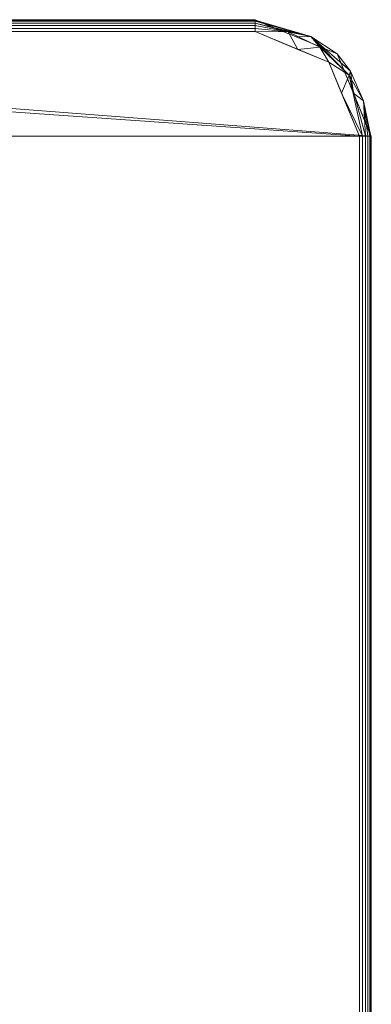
# Model space of a CAD drawing. Header units: millimetres. Extents: x -70 to 70, y -98 to 85.
# Tile 256 of 256: x 40 to 70, y 0 to 85. Entities that reach past the tile are written whole.
import ezdxf

# ---------------------------------------------------------------- set-up
doc = ezdxf.new("R2010")
doc.units = ezdxf.units.MM
doc.layers.add('M-520-M_DRAINAGE_FW', color=2, linetype='Continuous', lineweight=30)

# ---------------------------------------------------------------- blocks, each defined once
blk = doc.blocks.new('FFAS1622-708500ZC0 - Kastello Concealed Shower Mixer W_o U-Box-3842-3D View 1')
at = {"layer": 'M-520-M_DRAINAGE_FW', "lineweight": 9}
mesh = blk.add_polyface(dxfattribs=at)
corners = [(-60, -85), (-67.071, -82.071), (-70, -75), (-70, 75), (-67.071, 82.071), (-60, 85), (60, 85), (67.071, 82.071), (70, 75), (70, -75), (67.071, -82.071), (60, -85)]
mesh.append_faces([[corners[k] for k in face] for face in [(3, 8, 9, 2)]], dxfattribs={"vtx0": -1, "vtx2": -1})
mesh.append_faces([[corners[k] for k in face] for face in [(6, 7, 8, 5), (0, 1, 2, 11)]], dxfattribs={"vtx2": -1})
mesh.append_faces([[corners[k] for k in face] for face in [(3, 4, 5, 8), (9, 10, 11, 2)]], dxfattribs={"vtx2": -1, "vtx3": -1})
mesh = blk.add_polyface(dxfattribs=at)
corners = [(60, 85, 8.976), (60, 85), (-60, 85), (-60, 85, 8.976)]
mesh.append_faces([[corners[k] for k in face] for face in [(0, 1, 2, 3)]])
mesh = blk.add_polyface(dxfattribs=at)
corners = [(60, 83.976, 10), (60, 84.241, 9.965), (60, 84.488, 9.863), (60, 84.7, 9.7), (60, 84.863, 9.488), (60, 84.965, 9.241), (60, 85, 8.976), (-60, 85, 8.976), (-60, 84.965, 9.241), (-60, 84.863, 9.488), (-60, 84.7, 9.7), (-60, 84.488, 9.863), (-60, 84.241, 9.965), (-60, 83.976, 10)]
mesh.append_faces([[corners[k] for k in face] for face in [(7, 8, 5, 6)]], dxfattribs={"vtx1": -1})
mesh.append_faces([[corners[k] for k in face] for face in [(8, 9, 4, 5), (3, 4, 9, 10), (11, 12, 1, 2), (2, 3, 10, 11)]], dxfattribs={"vtx1": -1, "vtx3": -1})
mesh.append_faces([[corners[k] for k in face] for face in [(12, 13, 0, 1)]], dxfattribs={"vtx3": -1})
mesh = blk.add_polyface(dxfattribs=at)
corners = [(70, 75, 8.976), (70, 75), (67.071, 82.071), (60, 85), (60, 85, 8.976), (67.071, 82.071, 8.976)]
mesh.append_faces([[corners[k] for k in face] for face in [(5, 0, 1, 2), (2, 3, 4, 5)]], dxfattribs={"vtx3": -1})
mesh = blk.add_polyface(dxfattribs=at)
corners = [(68.976, 75, 10), (69.241, 75, 9.965), (69.488, 75, 9.863), (69.7, 75, 9.7), (69.863, 75, 9.488), (69.965, 75, 9.241), (70, 75, 8.976), (67.071, 82.071, 8.976), (60, 85, 8.976), (60, 84.965, 9.241), (60, 84.863, 9.488), (60, 84.7, 9.7), (60, 84.488, 9.863), (60, 84.241, 9.965), (60, 83.976, 10), (66.347, 81.347, 10), (68.105, 80.233, 9.749), (64.786, 83.567, 9.565), (68.473, 78.687, 8.976), (67.449, 78.687, 10), (63.687, 82.449, 10), (65.557, 82.633, 9.888), (62.85, 83.963, 9.906), (68.214, 80.567, 9.365), (69.34, 78.029, 9.558), (63.536, 83.536, 8.976)]
mesh.append_faces([[corners[k] for k in face] for face in [(7, 23, 18)]], dxfattribs={"vtx0": -1, "vtx1": -1})
mesh.append_faces([[corners[k] for k in face] for face in [(24, 5, 18), (23, 17, 16), (21, 16, 17), (16, 19, 1), (24, 18, 23), (24, 16, 2), (24, 23, 16), (17, 11, 22), (17, 22, 21), (17, 23, 7), (22, 20, 21), (17, 25, 9), (16, 21, 15)]], dxfattribs={"vtx0": -1, "vtx1": -1, "vtx2": -1})
mesh.append_faces([[corners[k] for k in face] for face in [(17, 10, 11), (16, 1, 2), (24, 3, 4), (24, 2, 3), (22, 11, 12), (24, 4, 5), (22, 12, 13), (22, 13, 14), (17, 7, 25)]], dxfattribs={"vtx0": -1, "vtx2": -1})
mesh.append_faces([[corners[k] for k in face] for face in [(8, 9, 25)]], dxfattribs={"vtx1": -1})
mesh.append_faces([[corners[k] for k in face] for face in [(15, 19, 16), (9, 10, 17), (20, 15, 21), (14, 20, 22)]], dxfattribs={"vtx1": -1, "vtx2": -1})
mesh.append_faces([[corners[k] for k in face] for face in [(19, 0, 1), (5, 6, 18)]], dxfattribs={"vtx2": -1})
mesh = blk.add_polyface(dxfattribs=at)
corners = [(-68.976, -75, 10), (-66.347, -81.347, 10), (-60, -83.976, 10), (60, -83.976, 10), (66.347, -81.347, 10), (68.976, -75, 10), (68.976, 75, 10), (66.347, 81.347, 10), (60, 83.976, 10), (-60, 83.976, 10), (-66.347, 81.347, 10), (-68.976, 75, 10)]
mesh.append_faces([[corners[k] for k in face] for face in [(5, 6, 11, 0)]], dxfattribs={"vtx1": -1, "vtx3": -1})
mesh.append_faces([[corners[k] for k in face] for face in [(9, 10, 11, 6), (3, 4, 5, 0)]], dxfattribs={"vtx2": -1, "vtx3": -1})
mesh.append_faces([[corners[k] for k in face] for face in [(6, 7, 8, 9), (0, 1, 2, 3)]], dxfattribs={"vtx3": -1})
mesh = blk.add_polyface(dxfattribs=at)
corners = [(68.976, -75, 10), (69.241, -75, 9.965), (69.488, -75, 9.863), (69.7, -75, 9.7), (69.863, -75, 9.488), (69.965, -75, 9.241), (70, -75, 8.976), (70, 75, 8.976), (69.965, 75, 9.241), (69.863, 75, 9.488), (69.7, 75, 9.7), (69.488, 75, 9.863), (69.241, 75, 9.965), (68.976, 75, 10)]
mesh.append_faces([[corners[k] for k in face] for face in [(7, 8, 5, 6)]], dxfattribs={"vtx1": -1})
mesh.append_faces([[corners[k] for k in face] for face in [(8, 9, 4, 5), (3, 4, 9, 10), (11, 12, 1, 2), (2, 3, 10, 11)]], dxfattribs={"vtx1": -1, "vtx3": -1})
mesh.append_faces([[corners[k] for k in face] for face in [(12, 13, 0, 1)]], dxfattribs={"vtx3": -1})
mesh = blk.add_polyface(dxfattribs=at)
corners = [(70, -75, 8.976), (70, -75), (70, 75), (70, 75, 8.976)]
mesh.append_faces([[corners[k] for k in face] for face in [(0, 1, 2, 3)]])

msp = doc.modelspace()

# ---------------------------------------------------------------- block references
at = {"layer": 'M-520-M_DRAINAGE_FW', "lineweight": 9}
msp.add_blockref('FFAS1622-708500ZC0 - Kastello Concealed Shower Mixer W_o U-Box-3842-3D View 1', (0, 0), dxfattribs=at)

doc.saveas('drawing.dxf')
